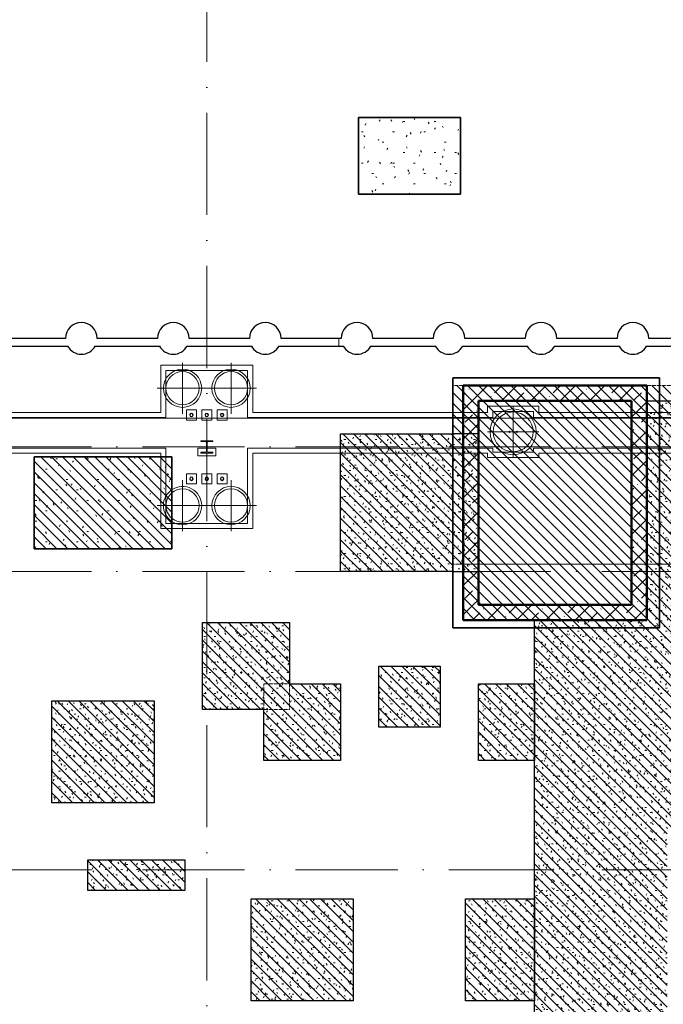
# Model space of a CAD drawing. Header units: millimetres. Extents: x -2694 to 330324, y -17289 to 76899.
# Tile 57 of 142: x 86106 to 98710, y 38305 to 57602. Entities that reach past the tile are written whole.
import ezdxf

# ---------------------------------------------------------------- set-up
doc = ezdxf.new("R2010")
doc.units = ezdxf.units.MM
for name, pattern in [('A_CARA_07', [7, 5, -2]), ('B_CARA_05', [4, 3, -1]), ('IMPORT-A_CARA_15', [760, 500, -130, 0, -130]), ('Čerchovaná 20mm', [3000, 2000, -500, 0, -500])]:
    doc.linetypes.add(name, pattern=pattern)
for name, color, linetype, lineweight in [('11542_003_OK-HALA_TaO-1_ET_R01_AciS_2025-04-14_sloupy_dwg', 150, 'Continuous', 9), ('CA_OSY', 5, 'IMPORT-A_CARA_15', 13), ('CA_PODLAHA25', 7, 'Continuous', 13), ('CA_POHHRA18', 9, 'Continuous', 9), ('CA_POHHRA25', 7, 'Continuous', 13), ('CA_REZY', 1, 'Continuous', 25), ('CA_SRAFY', 9, 'Continuous', 25), ('CA_ZAKLADY25', 7, 'Continuous', 13), ('CA_ZAKLADY5', 1, 'Continuous', 25), ('Konstrukční přípoje', 7, 'Continuous', 13), ('SS_HALA_TaO-DODAVKA_STAVEBNI', 140, 'Continuous', 9), ('SS_HALA_TaO-SLOUP', 140, 'Continuous', 9)]:
    doc.layers.add(name, color=color, linetype=linetype, lineweight=lineweight)
pattern_1 = [(45, (0, 0), (-287.3682, 287.3682), []), (45, (287.37, 0), (-143.6841, 431.0523), [203.2, -101.6, 3.353, -98.247])]
pattern_2 = [(0, (0, 0), (406.4, 101.6), [33.528, -271.272, 33.528, -271.272, -1625.6]), (0, (0, 0), (406.4, 101.6), [-609.6, 33.528, -576.072, 33.528, -271.272, -711.2]), (0, (0, 0), (406.4, 101.6), [-1524, 33.528, -169.672, 33.528, -474.472]), (120, (152.4, 50.8), (-291.18818, 301.15272), [33.528, -271.272, 33.528, -271.272, -1625.6]), (120, (152.4, 50.8), (-291.18818, 301.15272), [-609.6, 33.528, -576.072, 33.528, -271.272, -711.2]), (120, (152.4, 50.8), (-291.18818, 301.15272), [-1524, 33.528, -169.672, 33.528, -474.472]), (240, (203.2, 254), (-115.21182, -402.75272), [33.528, -271.272, 33.528, -271.272, -1625.6]), (240, (203.2, 254), (-115.21182, -402.75272), [-609.6, 33.528, -576.072, 33.528, -271.272, -711.2]), (240, (203.2, 254), (-115.21182, -402.75272), [-1524, 33.528, -169.672, 33.528, -474.472])]
pattern_3 = [(135, (0, 0), (-106.06602, -106.06602), [])]

# ---------------------------------------------------------------- blocks, each defined once
blk = doc.blocks.new('Fundament_ pravoúhlý - 2700 x 1800 x 4000mm-533544-BOURÁNÍ STÁVAJÍCÍCH ZÁKLADOVÝCH PRVKŮ')
at = {"layer": 'CA_ZAKLADY25'}
h = blk.add_hatch(dxfattribs=at)
h.set_pattern_fill('FP_12', color=256, style=0, pattern_type=2)
h.set_pattern_definition([(180, (87738.01, 48135.42), (-812.8, -203.2), [33.528, -576.072, 33.528, -3827.272]), (180, (87738.01, 48135.42), (-812.8, -203.2), [-643.128, -576.072, 33.528, -1185.672, -2032]), (180, (87738.01, 48135.42), (-812.8, -203.2), [-2438.4, 33.528, -576.072, 33.528, -1388.872]), (180, (87738.01, 48135.42), (-812.8, -203.2), [-3081.528, -372.872, 33.528, -982.472]), (300, (87433.21, 48033.82), (582.37636, -602.30545), [33.528, -576.072, 33.528, -3827.272]), (300, (87433.21, 48033.82), (582.37636, -602.30545), [-643.128, -576.072, 33.528, -1185.672, -2032]), (300, (87433.21, 48033.82), (582.37636, -602.30545), [-2438.4, 33.528, -576.072, 33.528, -1388.872]), (300, (87433.21, 48033.82), (582.37636, -602.30545), [-3081.528, -372.872, 33.528, -982.472]), (60, (87331.62, 47627.42), (230.42364, 805.50545), [33.528, -576.072, 33.528, -3827.272]), (60, (87331.62, 47627.42), (230.42364, 805.50545), [-643.128, -576.072, 33.528, -1185.672, -2032]), (60, (87331.62, 47627.42), (230.42364, 805.50545), [-2438.4, 33.528, -576.072, 33.528, -1388.872]), (60, (87331.62, 47627.42), (230.42364, 805.50545), [-3081.528, -372.872, 33.528, -982.472])])
h.paths.add_polyline_path([(-1350, 900), (-1350, -900), (1350, -900), (1350, 900)])
at = {"layer": 'CA_ZAKLADY25', "color": 9, "linetype": 'B_CARA_05', "lineweight": 25}
for p, q in [((1350, 900), (-1350, 900)), ((-1350, 900), (-1350, -898)), ((-1350, -898), (-1350, 900)), ((-1350, 900), (1350, 900)), ((1350, -898), (1350, 900)), ((1350, 900), (1350, -898)), ((-1350, -898), (-1350, -900)), ((-1350, -900), (-1350, -898)), ((-1350, -900), (1350, -900)), ((1350, -900), (-1350, -900)), ((1350, -900), (1350, -898)), ((1350, -898), (1350, -900))]:
    blk.add_line(p, q, dxfattribs=at)
blk = doc.blocks.new('Fundament_ pravoúhlý - 2000 x 1500 x 4400mm-550217-BOURÁNÍ STÁVAJÍCÍCH ZÁKLADOVÝCH PRVKŮ')
at = {"layer": 'CA_ZAKLADY25'}
h = blk.add_hatch(dxfattribs=at)
h.set_pattern_fill('FP_13', color=256, style=0, pattern_type=2)
h.set_pattern_definition([(0, (-93738.01, -54935.42), (812.8, 203.2), [33.528, -576.072, 33.528, -3827.272]), (0, (-93738.01, -54935.42), (812.8, 203.2), [-643.128, -576.072, 33.528, -1185.672, -2032]), (0, (-93738.01, -54935.42), (812.8, 203.2), [-2438.4, 33.528, -576.072, 33.528, -1388.872]), (0, (-93738.01, -54935.42), (812.8, 203.2), [-3081.528, -372.872, 33.528, -982.472]), (120, (-93433.21, -54833.82), (-582.37636, 602.30545), [33.528, -576.072, 33.528, -3827.272]), (120, (-93433.21, -54833.82), (-582.37636, 602.30545), [-643.128, -576.072, 33.528, -1185.672, -2032]), (120, (-93433.21, -54833.82), (-582.37636, 602.30545), [-2438.4, 33.528, -576.072, 33.528, -1388.872]), (120, (-93433.21, -54833.82), (-582.37636, 602.30545), [-3081.528, -372.872, 33.528, -982.472]), (240, (-93331.62, -54427.42), (-230.42364, -805.50545), [33.528, -576.072, 33.528, -3827.272]), (240, (-93331.62, -54427.42), (-230.42364, -805.50545), [-643.128, -576.072, 33.528, -1185.672, -2032]), (240, (-93331.62, -54427.42), (-230.42364, -805.50545), [-2438.4, 33.528, -576.072, 33.528, -1388.872]), (240, (-93331.62, -54427.42), (-230.42364, -805.50545), [-3081.528, -372.872, 33.528, -982.472])])
h.paths.add_polyline_path([(1000, -750), (1000, 750), (-1000, 750), (-1000, -750)])
at = {"layer": 'CA_ZAKLADY25', "color": 9, "linetype": 'B_CARA_05', "lineweight": 25}
for p, q in [((1000, 750), (-1000, 750)), ((-1000, 750), (-1000, -750)), ((-1000, -750), (-1000, 750)), ((-1000, 750), (1000, 750)), ((1000, -750), (1000, 750)), ((1000, 750), (1000, -750)), ((-1000, -750), (1000, -750)), ((1000, -750), (-1000, -750))]:
    blk.add_line(p, q, dxfattribs=at)
blk = doc.blocks.new('11542 TAO základy_rvt-1-BOURÁNÍ STÁVAJÍCÍCH ZÁKLADOVÝCH PRVKŮ')
at = {"layer": 'CA_SRAFY', "lineweight": 13}
h = blk.add_hatch(dxfattribs=at)
h.set_pattern_fill('FP_15', color=253, style=0, pattern_type=2)
h.set_pattern_definition(pattern_1)
h.paths.add_polyline_path([(98088, 50135), (98388, 50135), (98388, 50435), (94788, 50435), (94788, 50135), (97097, 50135)])
h = blk.add_hatch(dxfattribs=at)
h.set_pattern_fill('FP_15', color=253, style=0, pattern_type=2)
h.set_pattern_definition(pattern_1)
h.paths.add_polyline_path([(95088, 46135), (95088, 50135), (94788, 50135), (94788, 46135)])
h = blk.add_hatch(dxfattribs=at)
h.set_pattern_fill('FP_15', color=253, style=0, pattern_type=2)
h.set_pattern_definition(pattern_1)
h.paths.add_polyline_path([(98388, 45835), (98388, 50135), (98088, 50135), (98088, 45835)])
h = blk.add_hatch(dxfattribs=at)
h.set_pattern_fill('FP_8', color=253, style=0, pattern_type=2)
h.set_pattern_definition(pattern_2)
h.paths.add_polyline_path([(98788, 41735), (101588, 41735), (101588, 50135), (98388, 50135), (98388, 45835), (98788, 45835), (98788, 43784)])
h = blk.add_hatch(dxfattribs=at)
h.set_pattern_fill('FP_15', color=253, style=0, pattern_type=2)
h.set_pattern_definition(pattern_1)
h.paths.add_polyline_path([(98088, 45835), (98088, 46135), (94788, 46135), (94788, 45835), (97097, 45835)])
h = blk.add_hatch(dxfattribs=at)
h.set_pattern_fill('FP_8', color=253, style=0, pattern_type=2)
h.set_pattern_definition(pattern_2)
h.paths.add_polyline_path([(97838, 37935), (98788, 37935), (98788, 45835), (96188, 45835), (96188, 37935), (96638, 37935)])
at = {"layer": 'CA_ZAKLADY25'}
h = blk.add_hatch(dxfattribs=at)
h.set_pattern_fill('FP_8', color=256, style=0, pattern_type=2)
h.set_pattern_definition(pattern_2)
h.paths.add_polyline_path([(95088, 46785), (95088, 49485), (92388, 49485), (92388, 46785)])
h = blk.add_hatch(dxfattribs=at)
h.set_pattern_fill('FP_8', color=256, style=0, pattern_type=2)
h.set_pattern_definition(pattern_2)
h.paths.add_polyline_path([(90888, 44085), (90888, 44585), (91388, 44585), (91388, 45785), (89688, 45785), (89688, 44085)])
h = blk.add_hatch(dxfattribs=at)
h.set_pattern_fill('FP_8', color=256, style=0, pattern_type=2)
h.set_pattern_definition(pattern_2)
h.paths.add_polyline_path([(94338, 43735), (94338, 44935), (93138, 44935), (93138, 43735)])
h = blk.add_hatch(dxfattribs=at)
h.set_pattern_fill('FP_8', color=256, style=0, pattern_type=2)
h.set_pattern_definition(pattern_2)
h.paths.add_polyline_path([(92278, 43085), (92388, 43085), (92388, 44585), (90888, 44585), (90888, 43085)])
h = blk.add_hatch(dxfattribs=at)
h.set_pattern_fill('FP_8', color=256, style=0, pattern_type=2)
h.set_pattern_definition(pattern_2)
h.paths.add_polyline_path([(96188, 43085), (96188, 44585), (95088, 44585), (95088, 43085)])
h = blk.add_hatch(dxfattribs=at)
h.set_pattern_fill('FP_8', color=256, style=0, pattern_type=2)
h.set_pattern_definition(pattern_2)
h.paths.add_polyline_path([(86738, 44255), (86738, 42255), (88738, 42255), (88738, 44255)])
h = blk.add_hatch(dxfattribs=at)
h.set_pattern_fill('FP_8', color=256, style=0, pattern_type=2)
h.set_pattern_definition(pattern_2)
h.paths.add_polyline_path([(87438, 41135), (87438, 40535), (89338, 40535), (89338, 41135)])
h = blk.add_hatch(dxfattribs=at)
h.set_pattern_fill('FP_8', color=256, style=0, pattern_type=2)
h.set_pattern_definition(pattern_2)
h.paths.add_polyline_path([(92638, 38375), (92638, 40375), (90638, 40375), (90638, 38375), (92278, 38375)])
h = blk.add_hatch(dxfattribs=at)
h.set_pattern_fill('FP_8', color=256, style=0, pattern_type=2)
h.set_pattern_definition(pattern_2)
h.paths.add_polyline_path([(96188, 38375), (96188, 40375), (94838, 40375), (94838, 38375)])
at = {"layer": 'CA_POHHRA25', "color": 9, "lineweight": 25}
for p, q in [((94788, 50434), (94788, 50435)), ((98388, 50435), (94788, 50435)), ((94788, 50135), (94788, 50434)), ((98388, 50435), (98388, 50434)), ((98388, 50434), (98388, 50135)), ((94788, 50135), (94788, 46934)), ((95088, 50135), (98088, 50135)), ((95088, 46934), (95088, 50135)), ((98088, 50135), (98088, 46934)), ((98388, 46934), (98388, 50135)), ((94788, 46934), (94788, 46135)), ((95088, 46135), (95088, 46934)), ((98088, 46934), (98088, 46135)), ((98388, 45835), (98388, 46934)), ((94788, 45835), (94788, 46135)), ((98088, 46135), (95088, 46135)), ((94788, 45835), (98088, 45835)), ((98388, 45835), (98088, 45835))]:
    blk.add_line(p, q, dxfattribs=at)
at = {"layer": 'CA_REZY', "color": 53, "lineweight": 50}
for p, q in [((98388, 50435), (94788, 50435)), ((94788, 50435), (94788, 50434)), ((94788, 50434), (94788, 50135)), ((98388, 50434), (98388, 50435)), ((98388, 50135), (98388, 50434)), ((94788, 50135), (94788, 46934)), ((95088, 50135), (98088, 50135)), ((95088, 46934), (95088, 50135)), ((98088, 50135), (98088, 46934)), ((98388, 46934), (98388, 50135)), ((94788, 46934), (94788, 46135)), ((95088, 46135), (95088, 46934)), ((98088, 46934), (98088, 46135)), ((98388, 45835), (98388, 46934)), ((94788, 46135), (94788, 45835)), ((98088, 46135), (95088, 46135)), ((94788, 45835), (98088, 45835)), ((98088, 45835), (98388, 45835))]:
    blk.add_line(p, q, dxfattribs=at)
at = {"layer": 'CA_ZAKLADY25', "color": 9, "linetype": 'B_CARA_05', "lineweight": 25}
for p, q in [((94588, 50585), (98633, 50585)), ((94588, 49485), (94588, 50585)), ((94588, 50585), (94588, 49485)), ((98633, 50585), (94588, 50585)), ((98633, 50585), (98633, 50434)), ((98633, 50434), (98633, 50585)), ((98633, 50434), (98633, 46934)), ((98633, 46934), (98633, 50434)), ((98388, 46934), (98388, 50135)), ((98388, 50135), (101588, 50135)), ((92388, 46785), (92388, 49485)), ((92388, 49485), (94588, 49485)), ((94588, 49485), (94588, 46785)), ((94590, 49485), (94588, 49485)), ((94588, 46785), (94588, 49485)), ((94588, 46785), (94588, 49485)), ((94588, 49485), (94588, 46785)), ((95088, 49485), (94590, 49485)), ((95088, 46934), (95088, 49485)), ((95088, 46785), (95088, 46934)), ((98388, 45835), (98388, 46934)), ((98633, 46934), (98633, 45685)), ((98633, 45685), (98633, 46934)), ((94588, 46785), (92388, 46785)), ((94588, 46785), (95088, 46785)), ((94588, 45685), (94588, 46785)), ((94588, 46785), (94588, 45685)), ((89688, 44085), (89688, 45785)), ((89688, 45785), (91388, 45785)), ((91388, 45785), (91388, 44585)), ((96188, 37935), (96188, 45835)), ((96188, 45835), (98388, 45835)), ((98633, 45685), (94588, 45685)), ((94588, 45685), (98633, 45685)), ((93138, 43735), (93138, 44935)), ((93138, 44935), (94338, 44935)), ((94338, 44935), (94338, 43735)), ((91388, 44585), (92388, 44585)), ((92388, 44585), (92388, 43085)), ((95088, 43085), (95088, 44585)), ((95088, 44585), (96188, 44585)), ((96188, 43085), (96188, 44585)), ((96188, 44585), (96188, 43085)), ((96188, 44585), (96188, 43085)), ((86738, 42255), (86738, 44255)), ((86738, 44255), (88738, 44255)), ((88738, 44255), (88738, 42255)), ((90888, 44085), (89688, 44085)), ((90888, 43085), (90888, 44085)), ((94338, 43735), (93138, 43735)), ((92388, 43085), (90888, 43085)), ((96188, 43085), (95088, 43085)), ((88738, 42255), (86738, 42255)), ((87438, 40535), (87438, 41135)), ((87438, 41135), (89338, 41135)), ((89338, 41135), (89338, 40535)), ((89338, 40535), (87438, 40535)), ((90638, 38375), (90638, 40375)), ((90638, 40375), (92638, 40375)), ((92638, 40375), (92638, 38375)), ((94838, 38375), (94838, 40375)), ((94838, 40375), (96188, 40375)), ((96188, 38375), (96188, 40375)), ((96188, 40375), (96188, 38375)), ((96188, 40375), (96188, 38375)), ((92638, 38375), (90638, 38375)), ((96188, 38375), (94838, 38375))]:
    blk.add_line(p, q, dxfattribs=at)
at = {"layer": 'CA_ZAKLADY5', "color": 253, "linetype": 'B_CARA_05', "lineweight": 13}
for p, q in [((101588, 50135), (98388, 50135)), ((98388, 50135), (98388, 46934)), ((94590, 49485), (92388, 49485)), ((92388, 49485), (92388, 46785)), ((95088, 49485), (94590, 49485)), ((95088, 46934), (95088, 49485)), ((95088, 46785), (95088, 46934)), ((98388, 46934), (98388, 45835)), ((92388, 46785), (95088, 46785)), ((91388, 45785), (89688, 45785)), ((89688, 45785), (89688, 44085)), ((91388, 44585), (91388, 45785)), ((98388, 45835), (96188, 45835)), ((96188, 45835), (96188, 44585)), ((94338, 44935), (93138, 44935)), ((93138, 44935), (93138, 43735)), ((94338, 43735), (94338, 44935)), ((92388, 44585), (91388, 44585)), ((92388, 43085), (92388, 44585)), ((96188, 44585), (95088, 44585)), ((95088, 44585), (95088, 43085)), ((88738, 44255), (86738, 44255)), ((86738, 44255), (86738, 42255)), ((88738, 42255), (88738, 44255)), ((89688, 44085), (90888, 44085)), ((90888, 44085), (90888, 43085)), ((93138, 43735), (94338, 43735)), ((90888, 43085), (92388, 43085)), ((95088, 43085), (96188, 43085)), ((96188, 43085), (96188, 40375)), ((86738, 42255), (88738, 42255)), ((89338, 41135), (87438, 41135)), ((87438, 41135), (87438, 40535)), ((89338, 40535), (89338, 41135)), ((87438, 40535), (89338, 40535)), ((92638, 40375), (90638, 40375)), ((90638, 40375), (90638, 38375)), ((92638, 38375), (92638, 40375)), ((96188, 40375), (94838, 40375)), ((94838, 40375), (94838, 38375)), ((90638, 38375), (92638, 38375)), ((94838, 38375), (96188, 38375)), ((96188, 38375), (96188, 37935))]:
    blk.add_line(p, q, dxfattribs=at)
at = {"layer": 'CA_ZAKLADY25', "color": 9, "linetype": 'B_CARA_05', "lineweight": 25}
blk.add_blockref('Fundament_ pravoúhlý - 2000 x 1500 x 4400mm-550217-BOURÁNÍ STÁVAJÍCÍCH ZÁKLADOVÝCH PRVKŮ', (93738, 54935), dxfattribs=at)
at = {"layer": 'CA_ZAKLADY25', "color": 9, "linetype": 'B_CARA_05', "lineweight": 25, "rotation": 180}
blk.add_blockref('Fundament_ pravoúhlý - 2700 x 1800 x 4000mm-533544-BOURÁNÍ STÁVAJÍCÍCH ZÁKLADOVÝCH PRVKŮ', (87738, 48135), dxfattribs=at)
blk = doc.blocks.new('pilota 600 mm - D_750_650-2142272-BOURÁNÍ STÁVAJÍCÍCH ZÁKLADOVÝCH PRVKŮ')
at = {"layer": 'CA_POHHRA18'}
for q in [(0, 500), (-500, 0), (0, -500), (500, 0)]:
    blk.add_line((0, 0), q, dxfattribs=at)
blk = doc.blocks.new('pilota 600 mm - D_750_650-2142273-BOURÁNÍ STÁVAJÍCÍCH ZÁKLADOVÝCH PRVKŮ')
at = {"layer": 'CA_POHHRA18'}
for q in [(0, 500), (-500, 0), (500, 0), (0, -500)]:
    blk.add_line((0, 0), q, dxfattribs=at)
blk = doc.blocks.new('pilota 600 mm - D_750_650-V50-BOURÁNÍ STÁVAJÍCÍCH ZÁKLADOVÝCH PRVKŮ')
at = {"layer": 'CA_POHHRA18'}
for p, q in [((0, 0), (0, 500)), ((-207, 0), (-500, 0)), ((0, 0), (-207, 0)), ((0, 0), (500, 0)), ((0, 0), (0, -500))]:
    blk.add_line(p, q, dxfattribs=at)
blk = doc.blocks.new('pilota 600 mm - D_900_780-2142307-BOURÁNÍ STÁVAJÍCÍCH ZÁKLADOVÝCH PRVKŮ')
at = {"layer": 'CA_POHHRA18'}
for q in [(0, 500), (-500, 0), (0, -500), (500, 0)]:
    blk.add_line((0, 0), q, dxfattribs=at)
blk = doc.blocks.new('11542_003_OK-HALA_TaO-1_ET_R01_AciS_2025-04-14_sloupy_dwg-1858929-BOURÁNÍ STÁVAJÍCÍCH ZÁKLADOVÝCH PRVKŮ')
at = {"layer": '11542_003_OK-HALA_TaO-1_ET_R01_AciS_2025-04-14_sloupy_dwg', "color": 140}
for p, q in [((89890, 49350), (89650, 49350)), ((89650, 49350), (89650, 49333)), ((89650, 49333), (89744, 49333)), ((89765, 49312), (89765, 49148)), ((89775, 49148), (89775, 49312)), ((89796, 49333), (89890, 49333)), ((89890, 49333), (89890, 49350)), ((89744, 49127), (89650, 49127)), ((89650, 49127), (89650, 49110)), ((89650, 49110), (89890, 49110)), ((89890, 49127), (89796, 49127)), ((89890, 49110), (89890, 49127))]:
    blk.add_line(p, q, dxfattribs=at)
for centre, radius, start, end in [((89470, 49855), 32, 0, 180), ((89470, 49855), 32, 180, 0), ((89770, 49855), 32, 0, 180), ((89770, 49855), 32, 180, 0), ((90070, 49855), 32, 0, 180), ((90070, 49855), 32, 180, 0), ((95700, 49525), 10, 0, 180), ((95700, 49525), 10, 180, 0), ((95840, 49525), 10, 0, 180), ((95840, 49525), 10, 180, 0), ((89744, 49312), 21, 0, 90), ((89796, 49312), 21, 90, 180), ((89744, 49148), 21, 270, 0), ((89796, 49148), 21, 180, 270), ((89470, 48605), 32, 0, 180), ((89770, 48605), 32, 0, 180), ((90070, 48605), 32, 0, 180), ((89470, 48605), 32, 180, 0), ((89770, 48605), 32, 180, 0), ((90070, 48605), 32, 180, 0)]:
    blk.add_arc(centre, radius, start, end, dxfattribs=at)
at = {"layer": 'SS_HALA_TaO-DODAVKA_STAVEBNI'}
for centre, start, end in [((89470, 49855), 0, 180), ((89470, 49855), 180, 0), ((89770, 49855), 0, 180), ((89770, 49855), 180, 0), ((90070, 49855), 0, 180), ((90070, 49855), 180, 0), ((89470, 48605), 0, 180), ((89770, 48605), 0, 180), ((90070, 48605), 0, 180), ((89470, 48605), 180, 0), ((89770, 48605), 180, 0), ((90070, 48605), 180, 0)]:
    blk.add_arc(centre, 32, start, end, dxfattribs=at)
at = {"layer": 'SS_HALA_TaO-SLOUP'}
for p, q in [((89890, 49350), (89650, 49350)), ((89650, 49350), (89650, 49333)), ((89650, 49333), (89744, 49333)), ((89765, 49312), (89765, 49148)), ((89775, 49148), (89775, 49312)), ((89796, 49333), (89890, 49333)), ((89890, 49333), (89890, 49350)), ((89744, 49127), (89650, 49127)), ((89650, 49127), (89650, 49110)), ((89650, 49110), (89890, 49110)), ((89890, 49127), (89796, 49127)), ((89890, 49110), (89890, 49127))]:
    blk.add_line(p, q, dxfattribs=at)
for centre, radius, start, end in [((95700, 49525), 10, 0, 180), ((95700, 49525), 10, 180, 0), ((95840, 49525), 10, 0, 180), ((95840, 49525), 10, 180, 0), ((89744, 49312), 21, 0, 90), ((89796, 49312), 21, 90, 180), ((89744, 49148), 21, 270, 0), ((89796, 49148), 21, 180, 270)]:
    blk.add_arc(centre, radius, start, end, dxfattribs=at)
blk = doc.blocks.new('M_Šroub HPM-E - 64_E-V424-BOURÁNÍ STÁVAJÍCÍCH ZÁKLADOVÝCH PRVKŮ')
at = {"layer": 'Konstrukční přípoje'}
for p, q in [((-100, -100), (-100, 100)), ((-100, 100), (100, 100)), ((100, 100), (-100, 100)), ((-100, 100), (-100, -100)), ((100, 100), (100, -100)), ((100, -100), (100, 100)), ((100, -100), (-100, -100)), ((-100, -100), (100, -100))]:
    blk.add_line(p, q, dxfattribs=at)
at = {"layer": 'Konstrukční přípoje', "color": 250, "lineweight": 25}
for start, end in [(360, 180), (180, 360)]:
    blk.add_arc((0, 0), 32, start, end, dxfattribs=at)
at = {"layer": 'Konstrukční přípoje'}
for start, end in [(0, 180), (0, 180), (0, 180), (180, 360), (180, 360), (180, 360)]:
    blk.add_arc((0, 0), 32, start, end, dxfattribs=at)
blk = doc.blocks.new('M_Šroub HPM-E - 64_E-V425-BOURÁNÍ STÁVAJÍCÍCH ZÁKLADOVÝCH PRVKŮ')
at = {"layer": 'Konstrukční přípoje'}
for p, q in [((100, 100), (-100, 100)), ((-100, 100), (-100, -100)), ((-100, -100), (-100, 100)), ((-100, 100), (100, 100)), ((100, -100), (100, 100)), ((100, 100), (100, -100)), ((-100, -100), (100, -100)), ((100, -100), (-100, -100))]:
    blk.add_line(p, q, dxfattribs=at)
at = {"layer": 'Konstrukční přípoje', "color": 250, "lineweight": 25}
for start, end in [(360, 180), (180, 360)]:
    blk.add_arc((0, 0), 32, start, end, dxfattribs=at)
at = {"layer": 'Konstrukční přípoje'}
for start, end in [(0, 180), (0, 180), (0, 180), (180, 0), (180, 360), (180, 360)]:
    blk.add_arc((0, 0), 32, start, end, dxfattribs=at)
blk = doc.blocks.new('M_Šroub HPM-E - 64_E-V426-BOURÁNÍ STÁVAJÍCÍCH ZÁKLADOVÝCH PRVKŮ')
at = {"layer": 'Konstrukční přípoje', "lineweight": 9}
h = blk.add_hatch(dxfattribs=at)
h.set_pattern_fill('FP_176', color=50, style=0, pattern_type=2)
h.set_pattern_definition([(45, (-90070.05, -49854.87), (-251.4472, 251.4472), []), (45, (-90070.05, -49473.87), (-251.4472, 251.4472), [])])
h.paths.add_polyline_path([(10, -30), (26, -19), (32, 0), (26, 19), (10, 30), (-10, 30), (-26, 19), (-32, 0), (-26, -19), (-10, -30)])
at = {"layer": 'Konstrukční přípoje'}
for p, q in [((-100, -100), (-100, 100)), ((-100, 100), (100, 100)), ((100, 100), (-100, 100)), ((-100, 100), (-100, -100)), ((100, 100), (100, -100)), ((100, -100), (100, 100)), ((100, -100), (-100, -100)), ((-100, -100), (100, -100))]:
    blk.add_line(p, q, dxfattribs=at)
at = {"layer": 'Konstrukční přípoje', "color": 250, "lineweight": 25}
for start, end in [(360, 180), (180, 360)]:
    blk.add_arc((0, 0), 32, start, end, dxfattribs=at)
at = {"layer": 'Konstrukční přípoje'}
for start, end in [(0, 180), (0, 180), (0, 180), (180, 360), (180, 360), (180, 360)]:
    blk.add_arc((0, 0), 32, start, end, dxfattribs=at)
blk = doc.blocks.new('M_Šroub HPM-E - 64_E-V427-BOURÁNÍ STÁVAJÍCÍCH ZÁKLADOVÝCH PRVKŮ')
at = {"layer": 'Konstrukční přípoje'}
for p, q in [((100, 100), (-100, 100)), ((-100, 100), (-100, -100)), ((-100, -100), (-100, 100)), ((-100, 100), (100, 100)), ((100, -100), (100, 100)), ((100, 100), (100, -100)), ((-100, -100), (100, -100)), ((100, -100), (-100, -100))]:
    blk.add_line(p, q, dxfattribs=at)
at = {"layer": 'Konstrukční přípoje', "color": 250, "lineweight": 25}
for start, end in [(360, 180), (180, 360)]:
    blk.add_arc((0, 0), 32, start, end, dxfattribs=at)
at = {"layer": 'Konstrukční přípoje'}
for start, end in [(0, 180), (0, 180), (0, 180), (180, 0), (180, 360), (180, 360)]:
    blk.add_arc((0, 0), 32, start, end, dxfattribs=at)
blk = doc.blocks.new('M_Šroub HPM-E - 64_E-V428-BOURÁNÍ STÁVAJÍCÍCH ZÁKLADOVÝCH PRVKŮ')
at = {"layer": 'Konstrukční přípoje'}
for p, q in [((-100, -100), (-100, 100)), ((-100, 100), (100, 100)), ((100, 100), (-100, 100)), ((-100, 100), (-100, -100)), ((100, 100), (100, -100)), ((100, -100), (100, 100)), ((100, -100), (-100, -100)), ((-100, -100), (100, -100))]:
    blk.add_line(p, q, dxfattribs=at)
at = {"layer": 'Konstrukční přípoje', "color": 250, "lineweight": 25}
for start, end in [(360, 180), (180, 360)]:
    blk.add_arc((0, 0), 32, start, end, dxfattribs=at)
at = {"layer": 'Konstrukční přípoje'}
for start, end in [(0, 180), (0, 180), (0, 180), (180, 360), (180, 360), (180, 360)]:
    blk.add_arc((0, 0), 32, start, end, dxfattribs=at)
blk = doc.blocks.new('M_Šroub HPM-E - 64_E-V429-BOURÁNÍ STÁVAJÍCÍCH ZÁKLADOVÝCH PRVKŮ')
at = {"layer": 'Konstrukční přípoje', "lineweight": 9}
h = blk.add_hatch(dxfattribs=at)
h.set_pattern_fill('FP_177', color=50, style=0, pattern_type=2)
h.set_pattern_definition([(45, (-89470.05, -48604.87), (-251.4472, 251.4472), []), (45, (-89470.05, -48223.87), (-251.4472, 251.4472), [])])
h.paths.add_polyline_path([(-10, -30), (10, -30), (26, -19), (32, 0), (26, 19), (10, 30), (-10, 30), (-26, 19), (-32, 0), (-26, -19)])
at = {"layer": 'Konstrukční přípoje'}
for p, q in [((100, 100), (-100, 100)), ((-100, 100), (-100, -100)), ((-100, -100), (-100, 100)), ((-100, 100), (100, 100)), ((100, -100), (100, 100)), ((100, 100), (100, -100)), ((-100, -100), (100, -100)), ((100, -100), (-100, -100))]:
    blk.add_line(p, q, dxfattribs=at)
at = {"layer": 'Konstrukční přípoje', "color": 250, "lineweight": 25}
for start, end in [(360, 180), (180, 360)]:
    blk.add_arc((0, 0), 32, start, end, dxfattribs=at)
at = {"layer": 'Konstrukční přípoje'}
for start, end in [(0, 180), (0, 180), (0, 180), (180, 0), (180, 360), (180, 360)]:
    blk.add_arc((0, 0), 32, start, end, dxfattribs=at)

msp = doc.modelspace()

# ---------------------------------------------------------------- hatches: boundary and pattern name
at = {"layer": 'CA_POHHRA18'}
h = msp.add_hatch(dxfattribs=at)
h.set_pattern_fill('FP_191', color=240, style=0, pattern_type=2)
h.set_pattern_definition(pattern_3)
h.paths.add_polyline_path([(94589.8, 46933.5), (101589.8, 46933.5), (101589.8, 50433.5), (94589.8, 50433.5), (94589.8, 48681.1)])
h = msp.add_hatch(dxfattribs=at)
h.set_pattern_fill('FP_191', color=90, style=0, pattern_type=2)
h.set_pattern_definition(pattern_3)
h.paths.add_polyline_path([(94588, 46785.4), (94588, 49485.4), (92388, 49485.4), (92388, 46785.4)])
h = msp.add_hatch(dxfattribs=at)
h.set_pattern_fill('FP_191', color=240, style=0, pattern_type=2)
h.set_pattern_definition(pattern_3)
h.paths.add_polyline_path([(89088, 47233.5), (89088, 49033.5), (86388, 49033.5), (86388, 47233.5)])
h = msp.add_hatch(dxfattribs=at)
h.set_pattern_fill('FP_191', color=90, style=0, pattern_type=2)
h.set_pattern_definition(pattern_3)
h.paths.add_polyline_path([(98788, 37935.4), (98788, 41735.4), (101588, 41735.4), (101588, 45285.4), (105588, 45285.4), (105588, 47085.4), (101589.8, 47085.4), (101589.8, 46933.5), (94788, 46933.5), (94788, 45835.4), (96188, 45835.4), (96188, 44585.4), (95088, 44585.4), (95088, 43085.4), (96188, 43085.4), (96188, 40375.4), (94838, 40375.4), (94838, 38375.4), (96188, 38375.4), (96188, 37935.4)])
h = msp.add_hatch(dxfattribs=at)
h.set_pattern_fill('FP_191', color=90, style=0, pattern_type=2)
h.set_pattern_definition(pattern_3)
h.paths.add_polyline_path([(89688, 44085.4), (91388, 44085.4), (91388, 45785.4), (89688, 45785.4)])
h = msp.add_hatch(dxfattribs=at)
h.set_pattern_fill('FP_191', color=90, style=0, pattern_type=2)
h.set_pattern_definition(pattern_3)
h.paths.add_polyline_path([(94338, 43735.4), (94338, 44935.4), (93138, 44935.4), (93138, 43735.4)])
h = msp.add_hatch(dxfattribs=at)
h.set_pattern_fill('FP_191', color=90, style=0, pattern_type=2)
h.set_pattern_definition(pattern_3)
h.paths.add_polyline_path([(92388, 43085.4), (92388, 44585.4), (90888, 44585.4), (90888, 43085.4), (92277.9, 43085.4)])
h = msp.add_hatch(dxfattribs=at)
h.set_pattern_fill('FP_191', color=90, style=0, pattern_type=2)
h.set_pattern_definition(pattern_3)
h.paths.add_polyline_path([(86738, 42255.4), (88738, 42255.4), (88738, 44255.4), (86738, 44255.4)])
h = msp.add_hatch(dxfattribs=at)
h.set_pattern_fill('FP_191', color=90, style=0, pattern_type=2)
h.set_pattern_definition(pattern_3)
h.paths.add_polyline_path([(87438, 41135.4), (87438, 40535.4), (89338, 40535.4), (89338, 41135.4)])
h = msp.add_hatch(dxfattribs=at)
h.set_pattern_fill('FP_191', color=90, style=0, pattern_type=2)
h.set_pattern_definition(pattern_3)
h.paths.add_polyline_path([(92638, 38375.4), (92638, 40375.4), (90638, 40375.4), (90638, 38375.4), (92277.9, 38375.4)])

# ---------------------------------------------------------------- linework, layer by layer
at = {"layer": 'CA_OSY', "linetype": 'Čerchovaná 20mm', "lineweight": 9}
for p, q in [((89770, -226.2), (89770, 75699.1)), ((-1493.6, 49229.9), (299971.9, 49229.9)), ((-1493.6, 46789.9), (299971.9, 46789.9)), ((-1493.6, 40939.9), (299971.9, 40939.9))]:
    msp.add_line(p, q, dxfattribs=at)
at = {"layer": 'CA_PODLAHA25'}
msp.add_line((38140.3, 49789.9), (174495.6, 49789.9), dxfattribs=at)
at = {"layer": 'CA_POHHRA25', "linetype": 'A_CARA_07', "lineweight": 9}
for p, q in [((94589.8, 50433.5), (94589.8, 46933.5)), ((101589.8, 50433.5), (94589.8, 50433.5)), ((92388, 49485.4), (92388, 46785.4)), ((94588, 49485.4), (92388, 49485.4)), ((94588, 46785.4), (94588, 49485.4)), ((89088, 49033.5), (86388, 49033.5)), ((86388, 49033.5), (86388, 47233.5)), ((89088, 47233.5), (89088, 49033.5)), ((86388, 47233.5), (89088, 47233.5)), ((94589.8, 46933.5), (101589.8, 46933.5)), ((101589.8, 46933.5), (94788, 46933.5)), ((94788, 46933.5), (94788, 45835.4)), ((92388, 46785.4), (94588, 46785.4)), ((89688, 45785.4), (89688, 44085.4)), ((91388, 45785.4), (89688, 45785.4)), ((91388, 44085.4), (91388, 45785.4)), ((94788, 45835.4), (96188, 45835.4)), ((96188, 45835.4), (96188, 44585.4)), ((93138, 44935.4), (93138, 43735.4)), ((94338, 44935.4), (93138, 44935.4)), ((94338, 43735.4), (94338, 44935.4)), ((90888, 44585.4), (90888, 43085.4)), ((92388, 44585.4), (90888, 44585.4)), ((92388, 43085.4), (92388, 44585.4)), ((96188, 44585.4), (95088, 44585.4)), ((95088, 44585.4), (95088, 43085.4)), ((86738, 44255.4), (86738, 42255.4)), ((88738, 44255.4), (86738, 44255.4)), ((88738, 42255.4), (88738, 44255.4)), ((89688, 44085.4), (91388, 44085.4)), ((93138, 43735.4), (94338, 43735.4)), ((90888, 43085.4), (92388, 43085.4)), ((95088, 43085.4), (96188, 43085.4)), ((96188, 43085.4), (96188, 40375.4)), ((86738, 42255.4), (88738, 42255.4)), ((87438, 41135.4), (87438, 40535.4)), ((89338, 41135.4), (87438, 41135.4)), ((89338, 40535.4), (89338, 41135.4)), ((87438, 40535.4), (89338, 40535.4)), ((90638, 40375.4), (90638, 38375.4)), ((92638, 40375.4), (90638, 40375.4)), ((92638, 38375.4), (92638, 40375.4)), ((94838, 40375.4), (94838, 38375.4)), ((96188, 40375.4), (94838, 40375.4)), ((90638, 38375.4), (92638, 38375.4)), ((94838, 38375.4), (96188, 38375.4)), ((96188, 38375.4), (96188, 37935.4))]:
    msp.add_line(p, q, dxfattribs=at)
at = {"layer": 'CA_POHHRA25'}
for p, q in [((84170, 49804.9), (88970, 49804.9)), ((84170, 49804.9), (88970, 49804.9)), ((94589.8, 49804.9), (90570, 49804.9)), ((90570, 49804.9), (94589.8, 49804.9)), ((95370, 49804.9), (94589.8, 49804.9)), ((94589.8, 49804.9), (95370, 49804.9)), ((96170, 49804.9), (100970, 49804.9)), ((96170, 49804.9), (100970, 49804.9)), ((88970, 49204.9), (84170, 49204.9)), ((84170, 49204.9), (88970, 49204.9)), ((89595, 49204.9), (89770, 49204.9)), ((89595, 49204.9), (89770, 49204.9)), ((89770, 49204.9), (89945, 49204.9)), ((89945, 49204.9), (89770, 49204.9)), ((90570, 49204.9), (94589.8, 49204.9)), ((90570, 49204.9), (94589.8, 49204.9)), ((94589.8, 49204.9), (95370, 49204.9)), ((94589.8, 49204.9), (95370, 49204.9)), ((100970, 49204.9), (96170, 49204.9)), ((96170, 49204.9), (100970, 49204.9))]:
    msp.add_line(p, q, dxfattribs=at)
at = {"layer": 'CA_POHHRA25', "lineweight": 9}
for p, q in [((84270, 49904.9), (88870, 49904.9)), ((84270, 49904.9), (88870, 49904.9)), ((90670, 49904.9), (94589.8, 49904.9)), ((90670, 49904.9), (94589.8, 49904.9)), ((94589.8, 49904.9), (95270, 49904.9)), ((94589.8, 49904.9), (95270, 49904.9)), ((96270, 49904.9), (100870, 49904.9)), ((96270, 49904.9), (100870, 49904.9)), ((88870, 49104.9), (84270, 49104.9)), ((84270, 49104.9), (88870, 49104.9)), ((94589.8, 49104.9), (90670, 49104.9)), ((90670, 49104.9), (94589.8, 49104.9)), ((95270, 49104.9), (94589.8, 49104.9)), ((94589.8, 49104.9), (95270, 49104.9)), ((100870, 49104.9), (96270, 49104.9)), ((96270, 49104.9), (100870, 49104.9))]:
    msp.add_line(p, q, dxfattribs=at)
at = {"layer": 'CA_ZAKLADY25'}
for p, q in [((85823.9, 51354), (87003.9, 51354)), ((87623.9, 51354), (88803.9, 51354)), ((89423.9, 51354), (90603.9, 51354)), ((91223.9, 51354), (92358.6, 51354)), ((92358.6, 51204), (92358.6, 51354)), ((92358.6, 51354), (92403.9, 51354)), ((92358.6, 51354), (92358.6, 51204)), ((93023.9, 51354), (94203.9, 51354)), ((94823.9, 51354), (96003.9, 51354)), ((96623.9, 51354), (97803.9, 51354)), ((98423.9, 51354), (99603.9, 51354)), ((87043.7, 51204), (85784.1, 51204)), ((88843.7, 51204), (87584.1, 51204)), ((90643.7, 51204), (89384.1, 51204)), ((92358.6, 51204), (91184.1, 51204)), ((92443.7, 51204), (92358.6, 51204)), ((94243.7, 51204), (92984.1, 51204)), ((96043.7, 51204), (94784.1, 51204)), ((97843.7, 51204), (96584.1, 51204)), ((99643.7, 51204), (98384.1, 51204)), ((90570, 50729.9), (88970, 50729.9)), ((88970, 50729.9), (88970, 49804.9)), ((88970, 49804.9), (88970, 50729.9)), ((88970, 50729.9), (90570, 50729.9)), ((90570, 49804.9), (90570, 50729.9)), ((90570, 50729.9), (90570, 49804.9)), ((96170, 49924.9), (95370, 49924.9)), ((95370, 49924.9), (95370, 49804.9)), ((95370, 49804.9), (95370, 49924.9)), ((95370, 49924.9), (96170, 49924.9)), ((96170, 49804.9), (96170, 49924.9)), ((96170, 49924.9), (96170, 49804.9)), ((88970, 49204.9), (88970, 49033.5)), ((88970, 49033.5), (88970, 49204.9)), ((88970, 49033.5), (88970, 47729.9)), ((88970, 47729.9), (88970, 49033.5)), ((89595, 49054.9), (89595, 49204.9)), ((89595, 49204.9), (89595, 49054.9)), ((89945, 49054.9), (89595, 49054.9)), ((89595, 49054.9), (89945, 49054.9)), ((89945, 49204.9), (89945, 49054.9)), ((89945, 49054.9), (89945, 49204.9)), ((90570, 47729.9), (90570, 49204.9)), ((90570, 49204.9), (90570, 47729.9)), ((95370, 49204.9), (95370, 49124.9)), ((95370, 49124.9), (95370, 49204.9)), ((95370, 49124.9), (96170, 49124.9)), ((96170, 49124.9), (95370, 49124.9)), ((96170, 49124.9), (96170, 49204.9)), ((96170, 49204.9), (96170, 49124.9)), ((88970, 47729.9), (89088, 47729.9)), ((89088, 47729.9), (88970, 47729.9)), ((89088, 47729.9), (90570, 47729.9)), ((90570, 47729.9), (89088, 47729.9))]:
    msp.add_line(p, q, dxfattribs=at)
at = {"layer": 'CA_ZAKLADY25', "lineweight": 9}
for p, q in [((88870, 49904.9), (88870, 50829.9)), ((88870, 50829.9), (90670, 50829.9)), ((90670, 50829.9), (88870, 50829.9)), ((88870, 50829.9), (88870, 49904.9)), ((90670, 50829.9), (90670, 49904.9)), ((90670, 49904.9), (90670, 50829.9)), ((95270, 49904.9), (95270, 50024.9)), ((95270, 50024.9), (96270, 50024.9)), ((96270, 50024.9), (95270, 50024.9)), ((95270, 50024.9), (95270, 49904.9)), ((96270, 50024.9), (96270, 49904.9)), ((96270, 49904.9), (96270, 50024.9)), ((88870, 49033.5), (88870, 49104.9)), ((88870, 49104.9), (88870, 49033.5)), ((88870, 47629.9), (88870, 49033.5)), ((88870, 49033.5), (88870, 47629.9)), ((90670, 49104.9), (90670, 47629.9)), ((90670, 47629.9), (90670, 49104.9)), ((95270, 49024.9), (95270, 49104.9)), ((95270, 49104.9), (95270, 49024.9)), ((96270, 49024.9), (95270, 49024.9)), ((95270, 49024.9), (96270, 49024.9)), ((96270, 49104.9), (96270, 49024.9)), ((96270, 49024.9), (96270, 49104.9)), ((89088, 47629.9), (88870, 47629.9)), ((88870, 47629.9), (89088, 47629.9)), ((90670, 47629.9), (89088, 47629.9)), ((89088, 47629.9), (90670, 47629.9))]:
    msp.add_line(p, q, dxfattribs=at)
at = {"layer": 'CA_ZAKLADY25'}
for centre, start, end in [((87313.9, 51355.9), 0, 180), ((89113.9, 51355.9), 0, 180), ((90913.9, 51355.9), 0, 180), ((92713.9, 51355.9), 0, 180), ((94513.9, 51355.9), 0, 180), ((96313.9, 51355.9), 0, 180), ((98113.9, 51355.9), 0, 180), ((87313.9, 51355.9), 180, 180.35413), ((87313.9, 51355.9), 359.64587, 0), ((89113.9, 51355.9), 180, 180.35413), ((89113.9, 51355.9), 359.64587, 0), ((90913.9, 51355.9), 180, 180.35413), ((90913.9, 51355.9), 359.64587, 0), ((92713.9, 51355.9), 180, 180.35413), ((92713.9, 51355.9), 359.64587, 0), ((94513.9, 51355.9), 180, 180.35413), ((94513.9, 51355.9), 359.64587, 0), ((96313.9, 51355.9), 180, 180.35413), ((96313.9, 51355.9), 359.64587, 0), ((98113.9, 51355.9), 180, 180.35413), ((98113.9, 51355.9), 359.64587, 0), ((87313.9, 51355.9), 209.34397, 330.65603), ((89113.9, 51355.9), 209.34397, 330.65603), ((90913.9, 51355.9), 209.34397, 330.65603), ((92713.9, 51355.9), 209.34397, 330.65603), ((94513.9, 51355.9), 209.34397, 330.65603), ((96313.9, 51355.9), 209.34397, 330.65603), ((98113.9, 51355.9), 209.34397, 330.65603)]:
    msp.add_arc(centre, 310, start, end, dxfattribs=at)
at = {"layer": 'CA_ZAKLADY25', "lineweight": 9}
for centre, radius, start, end in [((89295, 50379.9), 375, 0, 180), ((89295, 50379.9), 375, 0, 180), ((90245, 50379.9), 375, 0, 180), ((90245, 50379.9), 375, 0, 180), ((89295, 50379.9), 325, 90, 270), ((89295, 50379.9), 325, 90, 270), ((89295, 50379.9), 325, 270, 90), ((89295, 50379.9), 325, 270, 90), ((90245, 50379.9), 325, 90, 270), ((90245, 50379.9), 325, 90, 270), ((90245, 50379.9), 325, 270, 90), ((90245, 50379.9), 325, 270, 90), ((89295, 50379.9), 375, 180, 0), ((89295, 50379.9), 375, 180, 0), ((90245, 50379.9), 375, 180, 0), ((90245, 50379.9), 375, 180, 0), ((95770, 49524.9), 450, 0, 180), ((95770, 49524.9), 450, 0, 180), ((95770, 49524.9), 390, 90, 270), ((95770, 49524.9), 390, 90, 270), ((95770, 49524.9), 390, 270, 90), ((95770, 49524.9), 390, 270, 90), ((95770, 49524.9), 450, 180, 0), ((95770, 49524.9), 450, 180, 0), ((89295, 48079.9), 375, 0, 123.64772), ((89295, 48079.9), 375, 0, 123.64772), ((90245, 48079.9), 375, 0, 180), ((90245, 48079.9), 375, 0, 180), ((89295, 48079.9), 375, 123.64772, 180), ((89295, 48079.9), 375, 123.64772, 180), ((89295, 48079.9), 325, 129.79687, 230.20313), ((89295, 48079.9), 325, 129.79687, 230.20313), ((89295, 48079.9), 325, 90, 129.79687), ((89295, 48079.9), 325, 90, 129.79687), ((89295, 48079.9), 325, 270, 90), ((89295, 48079.9), 325, 270, 90), ((90245, 48079.9), 325, 90, 270), ((90245, 48079.9), 325, 90, 270), ((90245, 48079.9), 325, 270, 90), ((90245, 48079.9), 325, 270, 90), ((89295, 48079.9), 375, 180, 236.35228), ((89295, 48079.9), 375, 180, 236.35228), ((89295, 48079.9), 375, 236.35228, 0), ((89295, 48079.9), 375, 236.35228, 0), ((90245, 48079.9), 375, 180, 0), ((90245, 48079.9), 375, 180, 0), ((89295, 48079.9), 325, 230.20313, 270), ((89295, 48079.9), 325, 230.20313, 270)]:
    msp.add_arc(centre, radius, start, end, dxfattribs=at)
at = {"layer": 'CA_ZAKLADY5'}
for p, q in [((87003.9, 51354), (85823.9, 51354)), ((88803.9, 51354), (87623.9, 51354)), ((90603.9, 51354), (89423.9, 51354)), ((92403.9, 51354), (91223.9, 51354)), ((94203.9, 51354), (93023.9, 51354)), ((96003.9, 51354), (94823.9, 51354)), ((97803.9, 51354), (96623.9, 51354)), ((99603.9, 51354), (98423.9, 51354)), ((85784.1, 51204), (87043.7, 51204)), ((87584.1, 51204), (88843.7, 51204)), ((89384.1, 51204), (90643.7, 51204)), ((91184.1, 51204), (92443.7, 51204)), ((92984.1, 51204), (94243.7, 51204)), ((94784.1, 51204), (96043.7, 51204)), ((96584.1, 51204), (97843.7, 51204)), ((98384.1, 51204), (99643.7, 51204))]:
    msp.add_line(p, q, dxfattribs=at)
for centre, start, end in [((87313.9, 51355.9), 0, 180), ((89113.9, 51355.9), 0, 180), ((90913.9, 51355.9), 0, 180), ((92713.9, 51355.9), 0, 180), ((94513.9, 51355.9), 0, 180), ((96313.9, 51355.9), 0, 180), ((98113.9, 51355.9), 0, 180), ((87313.9, 51355.9), 180, 180.35413), ((87313.9, 51355.9), 359.64587, 0), ((89113.9, 51355.9), 180, 180.35413), ((89113.9, 51355.9), 359.64587, 0), ((90913.9, 51355.9), 180, 180.35413), ((90913.9, 51355.9), 359.64587, 0), ((92713.9, 51355.9), 180, 180.35413), ((92713.9, 51355.9), 359.64587, 360), ((94513.9, 51355.9), 180, 180.35413), ((94513.9, 51355.9), 359.64587, 0), ((96313.9, 51355.9), 180, 180.35413), ((96313.9, 51355.9), 359.64587, 0), ((98113.9, 51355.9), 180, 180.35413), ((98113.9, 51355.9), 359.64587, 0), ((87313.9, 51355.9), 209.34397, 330.65603), ((89113.9, 51355.9), 209.34397, 330.65603), ((90913.9, 51355.9), 209.34397, 330.65603), ((92713.9, 51355.9), 209.34397, 330.65603), ((94513.9, 51355.9), 209.34397, 330.65603), ((96313.9, 51355.9), 209.34397, 330.65603), ((98113.9, 51355.9), 209.34397, 330.65603)]:
    msp.add_arc(centre, 310, start, end, dxfattribs=at)

# ---------------------------------------------------------------- block references
at = {"lineweight": 5}
msp.add_blockref('11542 TAO základy_rvt-1-BOURÁNÍ STÁVAJÍCÍCH ZÁKLADOVÝCH PRVKŮ', (0, 0), dxfattribs=at)
at = {"layer": '11542_003_OK-HALA_TaO-1_ET_R01_AciS_2025-04-14_sloupy_dwg', "color": 140}
msp.add_blockref('11542_003_OK-HALA_TaO-1_ET_R01_AciS_2025-04-14_sloupy_dwg-1858929-BOURÁNÍ STÁVAJÍCÍCH ZÁKLADOVÝCH PRVKŮ', (0, 0), dxfattribs=at)
at = {"layer": 'CA_POHHRA18'}
for name, p in [('pilota 600 mm - D_750_650-2142272-BOURÁNÍ STÁVAJÍCÍCH ZÁKLADOVÝCH PRVKŮ', (89295, 50379.9)), ('pilota 600 mm - D_750_650-V50-BOURÁNÍ STÁVAJÍCÍCH ZÁKLADOVÝCH PRVKŮ', (89295, 48079.9))]:
    msp.add_blockref(name, p, dxfattribs=at)
at = {"layer": 'CA_POHHRA18', "rotation": 180}
for name, p in [('pilota 600 mm - D_750_650-2142273-BOURÁNÍ STÁVAJÍCÍCH ZÁKLADOVÝCH PRVKŮ', (90245, 50379.9)), ('pilota 600 mm - D_900_780-2142307-BOURÁNÍ STÁVAJÍCÍCH ZÁKLADOVÝCH PRVKŮ', (95770, 49524.9)), ('pilota 600 mm - D_750_650-2142272-BOURÁNÍ STÁVAJÍCÍCH ZÁKLADOVÝCH PRVKŮ', (90245, 48079.9))]:
    msp.add_blockref(name, p, dxfattribs=at)
at = {"layer": 'Konstrukční přípoje'}
for name, p in [('M_Šroub HPM-E - 64_E-V428-BOURÁNÍ STÁVAJÍCÍCH ZÁKLADOVÝCH PRVKŮ', (89470, 49854.9)), ('M_Šroub HPM-E - 64_E-V424-BOURÁNÍ STÁVAJÍCÍCH ZÁKLADOVÝCH PRVKŮ', (89770, 49854.9)), ('M_Šroub HPM-E - 64_E-V426-BOURÁNÍ STÁVAJÍCÍCH ZÁKLADOVÝCH PRVKŮ', (90070, 49854.9)), ('M_Šroub HPM-E - 64_E-V429-BOURÁNÍ STÁVAJÍCÍCH ZÁKLADOVÝCH PRVKŮ', (89470, 48604.9)), ('M_Šroub HPM-E - 64_E-V425-BOURÁNÍ STÁVAJÍCÍCH ZÁKLADOVÝCH PRVKŮ', (89770, 48604.9)), ('M_Šroub HPM-E - 64_E-V427-BOURÁNÍ STÁVAJÍCÍCH ZÁKLADOVÝCH PRVKŮ', (90070, 48604.9))]:
    msp.add_blockref(name, p, dxfattribs=at)

doc.saveas('drawing.dxf')
